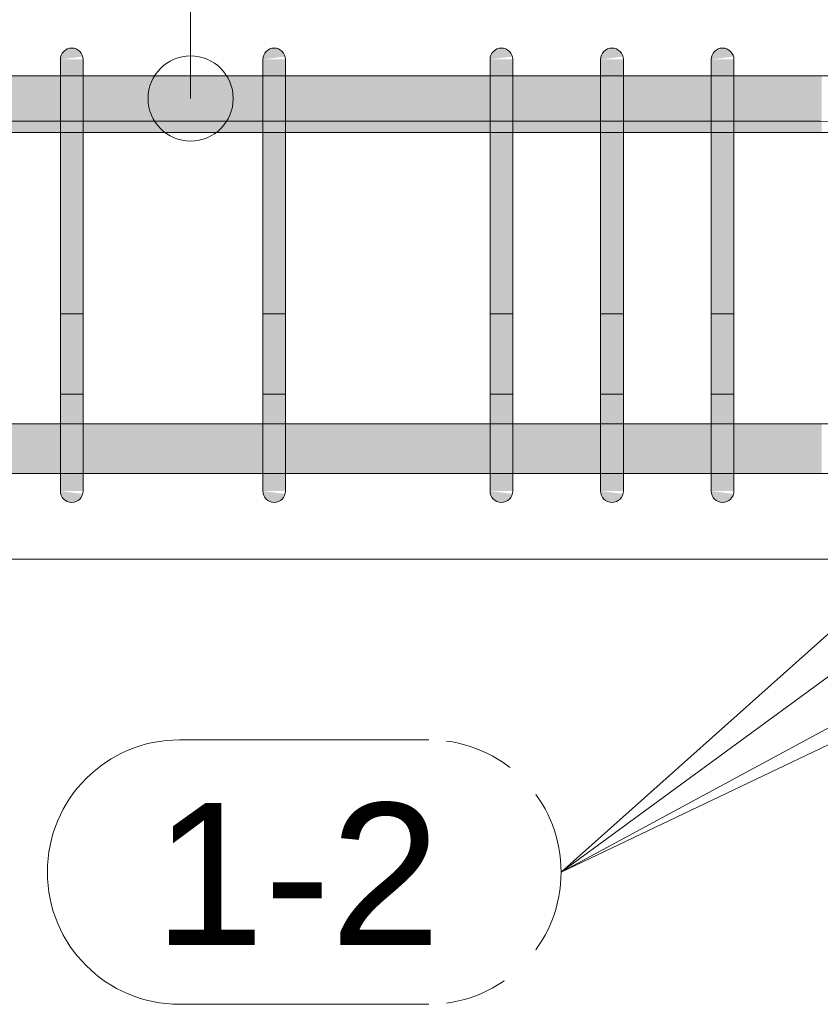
# Model space of a CAD drawing. Header units: millimetres. Extents: x 4307 to 42792, y 1610 to 10025.
# Tile 238 of 256: x 34338 to 34691, y 8474 to 8908. Entities that reach past the tile are written whole.
import ezdxf

# ---------------------------------------------------------------- set-up
doc = ezdxf.new("R2010")
doc.units = ezdxf.units.MM
for name, color, linetype, lineweight in [('S-BEAM', 12, 'Continuous', 9), ('S-RBAR', 171, 'Continuous', 5), ('S-RBAR-IDEN', 171, 'Continuous', 5)]:
    doc.layers.add(name, color=color, linetype=linetype, lineweight=lineweight)
doc.styles.add('Arial_1', font='arial.ttf', dxfattribs={"height": 62.5})

# ---------------------------------------------------------------- blocks, each defined once
blk = doc.blocks.new('Popisek výztuže - _Typ_ množství_LEVÝ-573731-V3')
at = {"layer": 'S-RBAR-IDEN'}
for p, q in [((5555.84, 9108.89), (5446.14, 9108.89)), ((5446.14, 8992.45), (5555.84, 8992.45))]:
    blk.add_line(p, q, dxfattribs=at)
for centre, start, end in [((5446.14, 9050.67), 90, 270), ((5555.84, 9050.67), 277.6434, 82.3566)]:
    blk.add_arc(centre, 58.22, start, end, dxfattribs=at)

msp = doc.modelspace()

# ---------------------------------------------------------------- hatches: boundary and pattern name
at = {"layer": 'S-RBAR'}
for points in [[(34356.08, 8890), (34365.91, 8891.29), (34365.41, 8892.5), (34364.61, 8893.54), (34363.58, 8894.33), (34362.37, 8894.83), (34361.08, 8895), (34359.78, 8894.83), (34358.58, 8894.33), (34357.54, 8893.54), (34356.69, 8892.37), (34356.25, 8891.29)], [(34445.19, 8890), (34455.02, 8891.29), (34454.52, 8892.5), (34453.72, 8893.54), (34452.69, 8894.33), (34451.48, 8894.83), (34450.19, 8895), (34448.89, 8894.83), (34447.69, 8894.33), (34446.65, 8893.54), (34445.8, 8892.37), (34445.36, 8891.29)], [(34545.19, 8890), (34555.02, 8891.29), (34554.52, 8892.5), (34553.72, 8893.54), (34552.69, 8894.33), (34551.48, 8894.83), (34550.19, 8895), (34548.89, 8894.83), (34547.69, 8894.33), (34546.65, 8893.54), (34545.8, 8892.37), (34545.36, 8891.29)], [(34593.88, 8890), (34603.71, 8891.29), (34603.21, 8892.5), (34602.41, 8893.54), (34601.38, 8894.33), (34600.17, 8894.83), (34598.88, 8895), (34597.58, 8894.83), (34596.38, 8894.33), (34595.34, 8893.54), (34594.49, 8892.37), (34594.05, 8891.29)], [(34642.56, 8890), (34652.39, 8891.29), (34651.89, 8892.5), (34651.1, 8893.54), (34650.06, 8894.33), (34648.86, 8894.83), (34647.56, 8895), (34646.27, 8894.83), (34645.06, 8894.33), (34644.03, 8893.54), (34643.18, 8892.37), (34642.74, 8891.29)], [(34366.08, 8865), (34366.08, 8890), (34356.08, 8890), (34356.08, 8865)], [(34455.19, 8865), (34455.19, 8890), (34445.19, 8890), (34445.19, 8865)], [(34555.19, 8865), (34555.19, 8890), (34545.19, 8890), (34545.19, 8865)], [(34603.88, 8865), (34603.88, 8890), (34593.88, 8890), (34593.88, 8865)], [(34652.56, 8865), (34652.39, 8890), (34642.56, 8890), (34642.56, 8865), (34648.24, 8865)], [(34366.08, 8725), (34366.08, 8865), (34356.08, 8865), (34356.08, 8725)], [(34455.19, 8725), (34455.19, 8865), (34445.19, 8865), (34445.19, 8725)], [(34555.19, 8725), (34555.19, 8865), (34545.19, 8865), (34545.19, 8725)], [(34603.88, 8725), (34603.88, 8865), (34593.88, 8865), (34593.88, 8725)], [(34652.56, 8725), (34652.56, 8865), (34642.56, 8865), (34642.56, 8725), (34648.24, 8725)], [(34365.91, 8700), (34366.08, 8700), (34366.08, 8725), (34356.08, 8725), (34356.08, 8700), (34361.08, 8700)], [(34455.02, 8700), (34455.19, 8700), (34455.19, 8725), (34445.19, 8725), (34445.19, 8700), (34450.19, 8700)], [(34555.02, 8700), (34555.19, 8700), (34555.19, 8725), (34545.19, 8725), (34545.19, 8700), (34550.19, 8700)], [(34603.71, 8700), (34603.88, 8700), (34603.88, 8725), (34593.88, 8725), (34593.88, 8700), (34598.88, 8700)], [(34652.39, 8700), (34652.56, 8700), (34652.56, 8725), (34642.56, 8725), (34642.56, 8700), (34648.24, 8700)], [(34361.08, 8695), (34362.37, 8695.17), (34363.58, 8695.67), (34364.61, 8696.46), (34365.41, 8697.5), (34365.91, 8698.71), (34356.08, 8700), (34356.25, 8698.71), (34356.75, 8697.5), (34357.54, 8696.46), (34358.58, 8695.67), (34359.78, 8695.17)], [(34450.19, 8695), (34451.48, 8695.17), (34452.69, 8695.67), (34453.72, 8696.46), (34454.52, 8697.5), (34455.02, 8698.71), (34445.19, 8700), (34445.36, 8698.71), (34445.86, 8697.5), (34446.65, 8696.46), (34447.69, 8695.67), (34448.89, 8695.17)], [(34550.19, 8695), (34551.48, 8695.17), (34552.69, 8695.67), (34553.72, 8696.46), (34554.52, 8697.5), (34555.02, 8698.71), (34545.19, 8700), (34545.36, 8698.71), (34545.86, 8697.5), (34546.65, 8696.46), (34547.69, 8695.67), (34548.89, 8695.17)], [(34598.88, 8695), (34600.17, 8695.17), (34601.38, 8695.67), (34602.41, 8696.46), (34603.21, 8697.5), (34603.71, 8698.71), (34593.88, 8700), (34594.05, 8698.71), (34594.55, 8697.5), (34595.34, 8696.46), (34596.38, 8695.67), (34597.58, 8695.17)], [(34647.56, 8695), (34648.86, 8695.17), (34650.06, 8695.67), (34651.1, 8696.46), (34651.89, 8697.5), (34652.39, 8698.71), (34642.56, 8700), (34642.74, 8698.71), (34643.23, 8697.5), (34644.03, 8696.46), (34645.06, 8695.67), (34646.27, 8695.17)]]:
    msp.add_hatch(color=7, dxfattribs=at).paths.add_polyline_path(points)
h = msp.add_hatch(color=7, dxfattribs=at)
h.paths.add_polyline_path([(35779.59, 8857.8), (35868.11, 8857.8), (35868.11, 8882.8), (35779.59, 8882.8), (35779.59, 8865)])
h.paths.add_polyline_path([(38077.38, 8857.8), (38077.38, 8882.8), (37887.78, 8882.8), (37887.78, 8857.8), (38010.07, 8857.8)])
h.paths.add_polyline_path([(33127.61, 8857.8), (33311.76, 8857.8), (33311.76, 8882.8), (33127.61, 8882.8)])
h.paths.add_polyline_path([(35671.07, 8857.8), (35671.07, 8882.8), (35582.55, 8882.8), (35582.55, 8857.8), (35652.43, 8857.8)])
h.paths.add_polyline_path([(33321.76, 8857.8), (33511.14, 8857.8), (33511.14, 8882.8), (33321.76, 8882.8), (33321.76, 8865)])
h.paths.add_polyline_path([(35739.75, 8857.8), (35769.59, 8857.8), (35769.59, 8882.8), (35681.07, 8882.8), (35681.07, 8857.8)])
h.paths.add_polyline_path([(37877.78, 8857.8), (37877.78, 8882.8), (37688.18, 8882.8), (37688.18, 8857.8), (37835.43, 8857.8)])
h.paths.add_polyline_path([(33521.14, 8857.8), (33710.52, 8857.8), (33710.52, 8882.8), (33521.14, 8882.8), (33521.14, 8865)])
h.paths.add_polyline_path([(35572.55, 8857.8), (35572.55, 8882.8), (35484.03, 8882.8), (35484.03, 8857.8), (35565.11, 8857.8)])
h.paths.add_polyline_path([(33720.52, 8857.8), (33910.52, 8857.8), (33910.52, 8882.8), (33720.52, 8882.8), (33720.52, 8865)])
h.paths.add_polyline_path([(35878.11, 8857.8), (35966.62, 8857.8), (35966.62, 8882.8), (35878.11, 8882.8), (35878.11, 8865)])
h.paths.add_polyline_path([(37678.18, 8857.8), (37678.18, 8882.8), (37488.57, 8882.8), (37488.57, 8857.8), (37660.79, 8857.8)])
h.paths.add_polyline_path([(33920.52, 8857.8), (33999.63, 8857.8), (33999.63, 8882.8), (33920.52, 8882.8), (33920.52, 8865)])
h.paths.add_polyline_path([(35474.03, 8857.8), (35474.03, 8882.8), (35385.52, 8882.8), (35385.52, 8857.8), (35390.47, 8857.8)])
h.paths.add_polyline_path([(34009.63, 8857.8), (34088.74, 8857.8), (34088.74, 8882.8), (34009.63, 8882.8), (34009.63, 8865)])
h.paths.add_polyline_path([(35375.52, 8857.8), (35375.52, 8882.8), (35285.52, 8882.8), (35285.52, 8857.8), (35303.14, 8857.8)])
h.paths.add_polyline_path([(34098.74, 8857.8), (34177.85, 8857.8), (34177.85, 8882.8), (34098.74, 8882.8), (34098.74, 8865)])
h.paths.add_polyline_path([(35976.62, 8857.8), (36065.14, 8857.8), (36065.14, 8882.8), (35976.62, 8882.8), (35976.62, 8865)])
h.paths.add_polyline_path([(34953.86, 8857.8), (34983.38, 8857.8), (34983.38, 8882.8), (34944.7, 8882.8), (34944.7, 8857.8)])
h.paths.add_polyline_path([(37478.57, 8857.8), (37478.57, 8882.8), (37288.97, 8882.8), (37288.97, 8857.8), (37398.83, 8857.8)])
h.paths.add_polyline_path([(34187.85, 8857.8), (34266.96, 8857.8), (34266.96, 8882.8), (34187.85, 8882.8), (34187.85, 8865)])
h.paths.add_polyline_path([(35275.52, 8857.8), (35275.52, 8882.8), (35236.83, 8882.8), (35236.83, 8857.8), (35259.48, 8857.8)])
h.paths.add_polyline_path([(34276.96, 8857.8), (34356.08, 8857.8), (34356.08, 8882.8), (34276.96, 8882.8), (34276.96, 8865)])
h.paths.add_polyline_path([(37278.97, 8857.8), (37278.97, 8882.8), (37089.37, 8882.8), (37089.37, 8857.8), (37224.19, 8857.8)])
h.paths.add_polyline_path([(34366.08, 8857.8), (34445.19, 8857.8), (34445.19, 8882.8), (34366.08, 8882.8), (34366.08, 8865)])
h.paths.add_polyline_path([(36370.7, 8857.8), (36459.21, 8857.8), (36459.21, 8882.8), (36370.7, 8882.8), (36370.7, 8865)])
h.paths.add_polyline_path([(34993.38, 8857.8), (35032.07, 8857.8), (35032.07, 8882.8), (34993.38, 8882.8), (34993.38, 8865)])
h.paths.add_polyline_path([(35226.83, 8857.8), (35226.83, 8882.8), (35188.14, 8882.8), (35188.14, 8857.8), (35215.82, 8857.8)])
h.paths.add_polyline_path([(34455.19, 8857.8), (34545.19, 8857.8), (34545.19, 8882.8), (34455.19, 8882.8), (34455.19, 8865)])
h.paths.add_polyline_path([(36075.14, 8857.8), (36163.66, 8857.8), (36163.66, 8882.8), (36075.14, 8882.8), (36075.14, 8865)])
h.paths.add_polyline_path([(37079.37, 8857.8), (37079.37, 8882.8), (36889.77, 8882.8), (36889.77, 8857.8), (37049.55, 8857.8)])
h.paths.add_polyline_path([(36350.99, 8857.8), (36360.7, 8857.8), (36360.7, 8882.8), (36272.18, 8882.8), (36272.18, 8857.8)])
h.paths.add_polyline_path([(34555.19, 8857.8), (34593.88, 8857.8), (34593.88, 8882.8), (34555.19, 8882.8), (34555.19, 8865)])
h.paths.add_polyline_path([(35178.14, 8857.8), (35178.14, 8882.8), (35139.45, 8882.8), (35139.45, 8857.8), (35172.16, 8857.8)])
h.paths.add_polyline_path([(34934.7, 8857.8), (34934.7, 8882.8), (34896.01, 8882.8), (34896.01, 8857.8), (34910.2, 8857.8)])
h.paths.add_polyline_path([(34603.88, 8857.8), (34642.56, 8857.8), (34642.56, 8882.8), (34603.88, 8882.8), (34603.88, 8865)])
h.paths.add_polyline_path([(36879.77, 8857.8), (36879.77, 8882.8), (36764.77, 8882.8), (36764.77, 8857.8), (36874.91, 8857.8)])
h.paths.add_polyline_path([(35080.76, 8857.8), (35080.76, 8882.8), (35042.07, 8882.8), (35042.07, 8857.8)])
h.paths.add_polyline_path([(34691.25, 8857.8), (34691.25, 8882.8), (34652.56, 8882.8), (34652.56, 8857.8)])
h.paths.add_polyline_path([(36469.21, 8857.8), (36557.73, 8857.8), (36557.73, 8882.8), (36469.21, 8882.8), (36469.21, 8865)])
h.paths.add_polyline_path([(36173.66, 8857.8), (36262.18, 8857.8), (36262.18, 8882.8), (36173.66, 8882.8), (36173.66, 8865)])
h.paths.add_polyline_path([(34886.01, 8857.8), (34886.01, 8882.8), (34847.32, 8882.8), (34847.32, 8857.8), (34866.54, 8857.8)])
h.paths.add_polyline_path([(36754.77, 8857.8), (36754.77, 8882.8), (36666.25, 8882.8), (36666.25, 8857.8), (36700.27, 8857.8)])
h.paths.add_polyline_path([(34701.25, 8857.8), (34739.94, 8857.8), (34739.94, 8882.8), (34701.25, 8882.8), (34701.25, 8862.19)])
h.paths.add_polyline_path([(35129.45, 8857.8), (35129.45, 8882.8), (35090.76, 8882.8), (35090.76, 8857.8), (35128.5, 8857.8)])
h.paths.add_polyline_path([(34749.94, 8857.8), (34788.63, 8857.8), (34788.63, 8882.8), (34749.94, 8882.8), (34749.94, 8862.19)])
h.paths.add_polyline_path([(36656.25, 8857.8), (36656.25, 8882.8), (36567.73, 8882.8), (36567.73, 8857.8), (36612.95, 8857.8)])
h.paths.add_polyline_path([(34837.32, 8857.8), (34837.32, 8882.8), (34798.63, 8882.8), (34798.63, 8857.8), (34822.88, 8857.8)])
h = msp.add_hatch(color=7, dxfattribs=at)
h.paths.add_polyline_path([(31497.38, 8707.64), (31507.53, 8707.92), (31507.53, 8729.64), (31497.38, 8729.64), (31497.38, 8711.32)])
h.paths.add_polyline_path([(33993.34, 8707.64), (33999.63, 8707.92), (33999.63, 8729.64), (33920.52, 8729.64), (33920.52, 8707.64), (33949.68, 8707.64)])
h.paths.add_polyline_path([(34037, 8707.64), (34088.74, 8707.92), (34088.74, 8729.64), (34009.63, 8729.64), (34009.63, 8707.64)])
h.paths.add_polyline_path([(31517.53, 8707.64), (31552.64, 8707.92), (31552.64, 8729.64), (31517.53, 8729.64), (31517.53, 8707.92)])
h.paths.add_polyline_path([(33906.02, 8707.64), (33910.52, 8707.92), (33910.52, 8729.64), (33720.52, 8729.64), (33720.52, 8707.64), (33731.38, 8707.64)])
h.paths.add_polyline_path([(31562.64, 8707.64), (31597.75, 8707.92), (31597.75, 8729.64), (31562.64, 8729.64), (31562.64, 8707.92)])
h.paths.add_polyline_path([(33687.72, 8707.64), (33710.52, 8707.92), (33710.52, 8729.64), (33521.14, 8729.64), (33521.14, 8707.64), (33644.06, 8707.64)])
h.paths.add_polyline_path([(31607.75, 8707.64), (31642.85, 8707.92), (31642.85, 8729.64), (31607.75, 8729.64), (31607.75, 8707.92)])
h.paths.add_polyline_path([(31652.85, 8707.64), (31687.96, 8707.92), (31687.96, 8729.64), (31652.85, 8729.64), (31652.85, 8707.92)])
h.paths.add_polyline_path([(33469.42, 8707.64), (33511.14, 8707.92), (33511.14, 8729.64), (33321.76, 8729.64), (33321.76, 8707.64), (33382.1, 8707.64)])
h.paths.add_polyline_path([(31697.96, 8707.64), (31733.07, 8707.92), (31733.07, 8729.64), (31697.96, 8729.64), (31697.96, 8707.92)])
h.paths.add_polyline_path([(33294.78, 8707.64), (33311.76, 8707.92), (33311.76, 8729.64), (33122.38, 8729.64), (33122.38, 8707.64), (33207.46, 8707.64)])
h.paths.add_polyline_path([(31743.07, 8707.64), (31806.55, 8707.92), (31806.55, 8729.64), (31743.07, 8729.64), (31743.07, 8707.92)])
h.paths.add_polyline_path([(33076.48, 8707.64), (33112.38, 8707.92), (33112.38, 8729.64), (32923, 8729.64), (32923, 8707.64), (33032.82, 8707.64)])
h.paths.add_polyline_path([(34866.54, 8707.64), (34886.01, 8707.92), (34886.01, 8729.64), (34847.32, 8729.64), (34847.32, 8707.64)])
h.paths.add_polyline_path([(34897.38, 8707.64), (34897.38, 8729.64), (34896.01, 8729.64), (34896.01, 8707.64)])
h.paths.add_polyline_path([(34098.74, 8707.64), (34177.85, 8707.92), (34177.85, 8729.64), (34098.74, 8729.64), (34098.74, 8707.92)])
h.paths.add_polyline_path([(34822.88, 8707.64), (34837.32, 8707.92), (34837.32, 8729.64), (34798.63, 8729.64), (34798.63, 8707.64)])
h.paths.add_polyline_path([(34779.22, 8707.64), (34788.63, 8707.92), (34788.63, 8729.64), (34749.94, 8729.64), (34749.94, 8707.64)])
h.paths.add_polyline_path([(34187.85, 8707.64), (34266.96, 8707.92), (34266.96, 8729.64), (34187.85, 8729.64), (34187.85, 8707.92)])
h.paths.add_polyline_path([(31816.55, 8707.64), (31891.16, 8707.92), (31891.16, 8729.64), (31816.55, 8729.64), (31816.55, 8707.92)])
h.paths.add_polyline_path([(34276.96, 8707.64), (34356.08, 8707.92), (34356.08, 8729.64), (34276.96, 8729.64), (34276.96, 8707.92)])
h.paths.add_polyline_path([(31901.16, 8707.64), (31975.78, 8707.92), (31975.78, 8729.64), (31901.16, 8729.64), (31901.16, 8707.92)])
h.paths.add_polyline_path([(34366.08, 8707.64), (34445.19, 8707.92), (34445.19, 8729.64), (34366.08, 8729.64), (34366.08, 8707.92)])
h.paths.add_polyline_path([(34455.19, 8707.64), (34545.19, 8707.92), (34545.19, 8729.64), (34455.19, 8729.64), (34455.19, 8707.92)])
h.paths.add_polyline_path([(34555.19, 8707.64), (34593.88, 8707.92), (34593.88, 8729.64), (34555.19, 8729.64), (34555.19, 8707.92)])
h.paths.add_polyline_path([(34603.88, 8707.64), (34642.56, 8707.92), (34642.56, 8729.64), (34603.88, 8729.64), (34603.88, 8707.92)])
h.paths.add_polyline_path([(34652.56, 8707.64), (34691.25, 8707.92), (34691.25, 8729.64), (34652.56, 8729.64), (34652.56, 8707.92)])
h.paths.add_polyline_path([(34701.25, 8707.64), (34739.94, 8707.92), (34739.94, 8729.64), (34701.25, 8729.64), (34701.25, 8707.92)])
h.paths.add_polyline_path([(32901.84, 8707.64), (32913, 8707.92), (32913, 8729.64), (32723.62, 8729.64), (32723.62, 8707.64), (32858.18, 8707.64)])
h.paths.add_polyline_path([(32683.54, 8707.64), (32713.62, 8707.92), (32713.62, 8729.64), (32524.24, 8729.64), (32524.24, 8707.64), (32596.22, 8707.64)])
h.paths.add_polyline_path([(32508.9, 8707.64), (32514.24, 8707.92), (32514.24, 8729.64), (32324.24, 8729.64), (32324.24, 8707.64), (32334.26, 8707.64)])
h.paths.add_polyline_path([(32290.6, 8707.64), (32314.24, 8707.92), (32314.24, 8729.64), (32239.62, 8729.64), (32239.62, 8707.64), (32246.94, 8707.64)])
h.paths.add_polyline_path([(32203.28, 8707.64), (32229.62, 8707.92), (32229.62, 8729.64), (32155.01, 8729.64), (32155.01, 8707.64), (32159.62, 8707.64)])
h.paths.add_polyline_path([(32115.96, 8707.64), (32145.01, 8707.92), (32145.01, 8729.64), (32070.39, 8729.64), (32070.39, 8707.64), (32072.3, 8707.64)])
h.paths.add_polyline_path([(31985.78, 8707.64), (32060.39, 8707.92), (32060.39, 8729.64), (31985.78, 8729.64), (31985.78, 8707.92)])

# ---------------------------------------------------------------- linework, layer by layer
at = {"layer": 'S-BEAM'}
for p, q in [((34737.38, 8670), (31497.38, 8670)), ((31497.38, 8670), (34737.38, 8670))]:
    msp.add_line(p, q, dxfattribs=at)
at = {"layer": 'S-RBAR'}
for p, q in [((34356.08, 8890), (34356.08, 8865)), ((34356.08, 8890), (34356.08, 8865)), ((34366.08, 8890), (34366.08, 8865)), ((34366.08, 8890), (34366.08, 8865)), ((34445.19, 8890), (34445.19, 8865)), ((34445.19, 8890), (34445.19, 8865)), ((34455.19, 8890), (34455.19, 8865)), ((34455.19, 8890), (34455.19, 8865)), ((34545.19, 8890), (34545.19, 8865)), ((34545.19, 8890), (34545.19, 8865)), ((34555.19, 8890), (34555.19, 8865)), ((34555.19, 8890), (34555.19, 8865)), ((34593.88, 8890), (34593.88, 8865)), ((34593.88, 8890), (34593.88, 8865)), ((34603.88, 8890), (34603.88, 8865)), ((34603.88, 8890), (34603.88, 8865)), ((34642.56, 8890), (34642.56, 8865)), ((34642.56, 8890), (34642.56, 8865)), ((34652.56, 8890), (34652.56, 8865)), ((34652.56, 8890), (34652.56, 8865)), ((38077.42, 8882.8), (33127.61, 8882.8)), ((38077.42, 8882.8), (33127.61, 8882.8)), ((38077.42, 8882.8), (33127.61, 8882.8)), ((34690.58, 8882.8), (34069.58, 8882.8)), ((34690.58, 8882.8), (34069.58, 8882.8)), ((34356.08, 8725), (34356.08, 8865)), ((34356.08, 8865), (34356.08, 8725)), ((34366.08, 8725), (34366.08, 8865)), ((34366.08, 8865), (34366.08, 8725)), ((34445.19, 8725), (34445.19, 8865)), ((34445.19, 8865), (34445.19, 8725)), ((34455.19, 8725), (34455.19, 8865)), ((34455.19, 8865), (34455.19, 8725)), ((34545.19, 8725), (34545.19, 8865)), ((34545.19, 8865), (34545.19, 8725)), ((34555.19, 8725), (34555.19, 8865)), ((34555.19, 8865), (34555.19, 8725)), ((34593.88, 8725), (34593.88, 8865)), ((34593.88, 8865), (34593.88, 8725)), ((34603.88, 8725), (34603.88, 8865)), ((34603.88, 8865), (34603.88, 8725)), ((34642.56, 8725), (34642.56, 8865)), ((34642.56, 8865), (34642.56, 8725)), ((34652.56, 8725), (34652.56, 8865)), ((34652.56, 8865), (34652.56, 8725)), ((34690.58, 8862.8), (34069.58, 8862.8)), ((34690.58, 8862.8), (34069.58, 8862.8)), ((38077.42, 8857.8), (33127.61, 8857.8)), ((38077.42, 8857.8), (33127.61, 8857.8)), ((38077.42, 8857.8), (33127.61, 8857.8)), ((34356.08, 8778.03), (34356.08, 8742.68)), ((34356.08, 8778.03), (34366.08, 8778.03)), ((34366.08, 8778.03), (34366.08, 8742.68)), ((34445.19, 8778.03), (34445.19, 8742.68)), ((34445.19, 8778.03), (34455.19, 8778.03)), ((34455.19, 8778.03), (34455.19, 8742.68)), ((34545.19, 8778.03), (34545.19, 8742.68)), ((34545.19, 8778.03), (34555.19, 8778.03)), ((34555.19, 8778.03), (34555.19, 8742.68)), ((34593.88, 8778.03), (34593.88, 8742.68)), ((34593.88, 8778.03), (34603.88, 8778.03)), ((34603.88, 8778.03), (34603.88, 8742.68)), ((34642.56, 8778.03), (34642.56, 8742.68)), ((34642.56, 8778.03), (34652.56, 8778.03)), ((34652.56, 8778.03), (34652.56, 8742.68)), ((34356.08, 8742.68), (34356.08, 8700)), ((34366.08, 8742.68), (34356.08, 8742.68)), ((34356.08, 8707.32), (34356.08, 8742.68)), ((34366.08, 8742.68), (34366.08, 8700)), ((34366.08, 8707.32), (34366.08, 8742.68)), ((34445.19, 8742.68), (34445.19, 8700)), ((34455.19, 8742.68), (34445.19, 8742.68)), ((34445.19, 8707.32), (34445.19, 8742.68)), ((34455.19, 8742.68), (34455.19, 8700)), ((34455.19, 8707.32), (34455.19, 8742.68)), ((34545.19, 8742.68), (34545.19, 8700)), ((34555.19, 8742.68), (34545.19, 8742.68)), ((34545.19, 8707.32), (34545.19, 8742.68)), ((34555.19, 8742.68), (34555.19, 8700)), ((34555.19, 8707.32), (34555.19, 8742.68)), ((34593.88, 8742.68), (34593.88, 8700)), ((34603.88, 8742.68), (34593.88, 8742.68)), ((34593.88, 8707.32), (34593.88, 8742.68)), ((34603.88, 8742.68), (34603.88, 8700)), ((34603.88, 8707.32), (34603.88, 8742.68)), ((34642.56, 8742.68), (34642.56, 8700)), ((34652.56, 8742.68), (34642.56, 8742.68)), ((34642.56, 8707.32), (34642.56, 8742.68)), ((34652.56, 8742.68), (34652.56, 8700)), ((34652.56, 8707.32), (34652.56, 8742.68)), ((34897.38, 8729.64), (31497.38, 8729.64)), ((34897.38, 8729.64), (31497.38, 8729.64)), ((34897.38, 8729.64), (31497.38, 8729.64)), ((34356.08, 8725), (34356.08, 8700)), ((34356.08, 8725), (34356.08, 8700)), ((34366.08, 8725), (34366.08, 8700)), ((34366.08, 8725), (34366.08, 8707.32)), ((34445.19, 8725), (34445.19, 8700)), ((34445.19, 8725), (34445.19, 8700)), ((34455.19, 8725), (34455.19, 8700)), ((34455.19, 8725), (34455.19, 8707.32)), ((34545.19, 8725), (34545.19, 8700)), ((34545.19, 8725), (34545.19, 8700)), ((34555.19, 8725), (34555.19, 8700)), ((34555.19, 8725), (34555.19, 8707.32)), ((34593.88, 8725), (34593.88, 8700)), ((34593.88, 8725), (34593.88, 8700)), ((34603.88, 8725), (34603.88, 8700)), ((34603.88, 8725), (34603.88, 8707.32)), ((34642.56, 8725), (34642.56, 8700)), ((34642.56, 8725), (34642.56, 8700)), ((34652.56, 8725), (34652.56, 8700)), ((34652.56, 8725), (34652.56, 8707.32)), ((34897.38, 8707.64), (31497.38, 8707.64)), ((34897.38, 8707.64), (31497.38, 8707.64)), ((34897.38, 8707.64), (31497.38, 8707.64)), ((34356.08, 8707.32), (34356.08, 8700)), ((34366.08, 8707.32), (34366.08, 8700.85)), ((34366.08, 8707.32), (34366.08, 8700.85)), ((34445.19, 8707.32), (34445.19, 8700)), ((34455.19, 8707.32), (34455.19, 8700.85)), ((34455.19, 8707.32), (34455.19, 8700.85)), ((34545.19, 8707.32), (34545.19, 8700)), ((34555.19, 8707.32), (34555.19, 8700.85)), ((34555.19, 8707.32), (34555.19, 8700.85)), ((34593.88, 8707.32), (34593.88, 8700)), ((34603.88, 8707.32), (34603.88, 8700.85)), ((34603.88, 8707.32), (34603.88, 8700.85)), ((34642.56, 8707.32), (34642.56, 8700)), ((34652.56, 8707.32), (34652.56, 8700.85)), ((34652.56, 8707.32), (34652.56, 8700.85))]:
    msp.add_line(p, q, dxfattribs=at)
for centre, radius, start, end in [((34361.08, 8890), 5, 0, 180), ((34361.08, 8890), 5, 0, 180), ((34450.19, 8890), 5, 0, 180), ((34450.19, 8890), 5, 0, 180), ((34550.19, 8890), 5, 0, 180), ((34550.19, 8890), 5, 0, 180), ((34598.88, 8890), 5, 0, 180), ((34598.88, 8890), 5, 0, 180), ((34647.56, 8890), 5, 0, 180), ((34647.56, 8890), 5, 0, 180), ((34690.58, 8782.8), 100, 360, 90), ((34690.58, 8782.8), 100, 360, 90), ((34690.58, 8782.8), 80, 0, 90), ((34690.58, 8782.8), 80, 0, 90), ((34361.08, 8700), 5, 180, 0), ((34361.08, 8700), 5, 180, 0), ((34361.08, 8700), 5, 180, 0), ((34450.19, 8700), 5, 180, 0), ((34450.19, 8700), 5, 180, 0), ((34450.19, 8700), 5, 180, 0), ((34550.19, 8700), 5, 180, 0), ((34550.19, 8700), 5, 180, 0), ((34550.19, 8700), 5, 180, 0), ((34598.88, 8700), 5, 180, 0), ((34598.88, 8700), 5, 180, 0), ((34598.88, 8700), 5, 180, 0), ((34647.56, 8700), 5, 180, 0), ((34647.56, 8700), 5, 180, 0), ((34647.56, 8700), 5, 180, 0)]:
    msp.add_arc(centre, radius, start, end, dxfattribs=at)
at = {"layer": 'S-RBAR-IDEN'}
for p, q in [((34413.4, 8872.8), (34413.4, 8992.45)), ((35013.26, 8740.45), (34576.47, 8532.24)), ((34962.09, 8740.45), (34576.47, 8532.24)), ((34861.11, 8740.45), (34576.47, 8532.24)), ((34809.94, 8740.45), (34576.47, 8532.24))]:
    msp.add_line(p, q, dxfattribs=at)
msp.add_circle((34413.4, 8872.8), 18.75, dxfattribs=at)

# ---------------------------------------------------------------- block references
msp.add_blockref('Popisek výztuže - _Typ_ množství_LEVÝ-573731-V3', (28962.42, -518.43), dxfattribs=at)

# ---------------------------------------------------------------- next in the draw order: texts
at = {"layer": 'S-RBAR-IDEN', "insert": (34397.27, 8562.61), "char_height": 62.5, "width": 152.3206, "attachment_point": 1, "style": 'Arial_1', "bg_fill": 3, "box_fill_scale": 1.25, "bg_fill_color": 256, "bg_fill_true_color": 13158600, "bg_fill_transparency": 0}
msp.add_mtext('1-2', dxfattribs=at)

doc.saveas('drawing.dxf')
